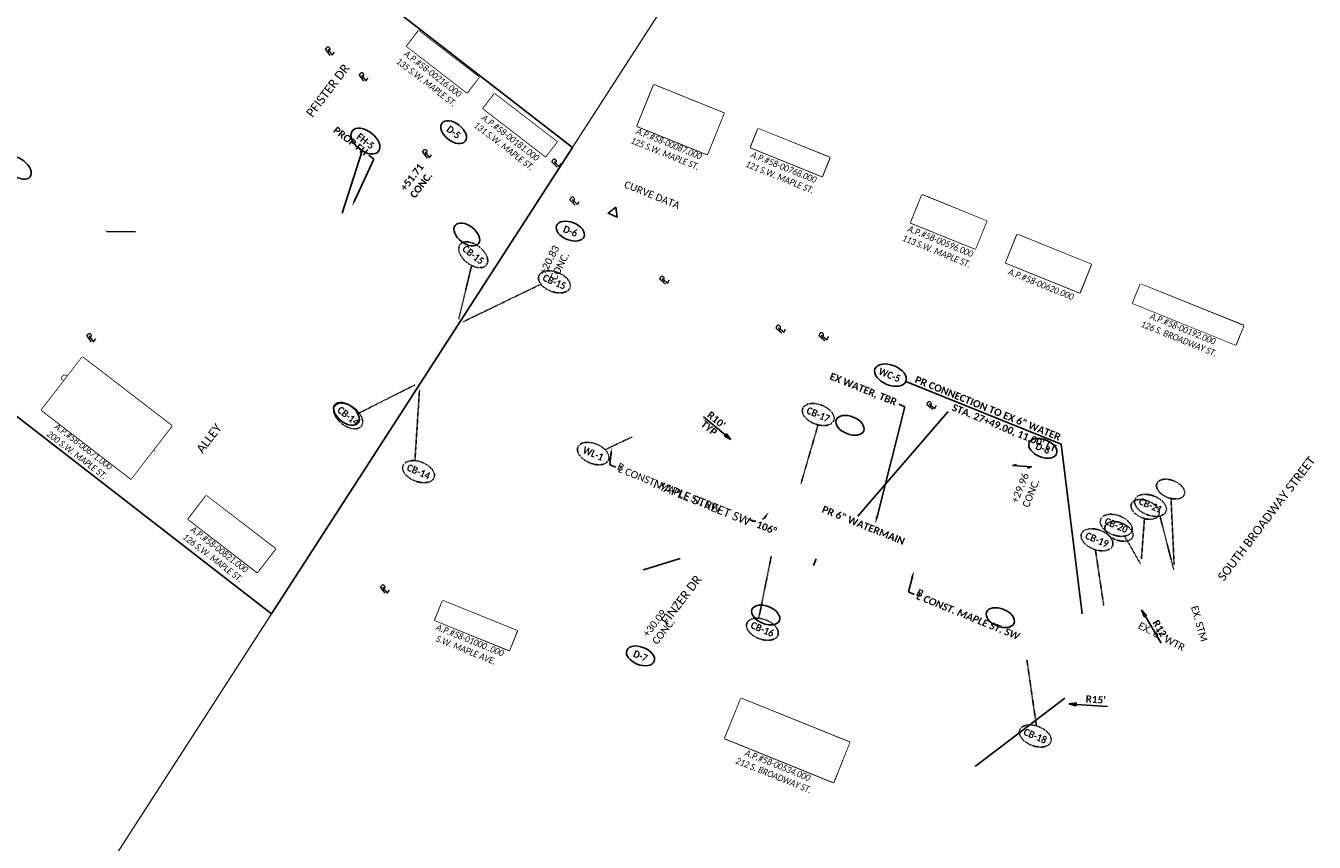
# Model space of a CAD drawing. Header units: feet. Extents: x 2204748 to 2209851, y 304262 to 307692.
# Tile 9 of 13: x 2206715 to 2207217, y 305519 to 305837. Entities that reach past the tile are written whole.
import ezdxf
from ezdxf import colors
from ezdxf.entities.mleader import LeaderData, LeaderLine
from ezdxf.math import Vec2, Vec3

# ---------------------------------------------------------------- set-up
doc = ezdxf.new("R2010")
doc.units = ezdxf.units.FT
doc.header["$MEASUREMENT"] = 0
doc.set_wipeout_variables(frame=1)
doc.header["$PDMODE"] = 3
doc.header["$PDSIZE"] = 5
doc.linetypes.add('2', pattern=[0.1, 0.06, -0.04])
doc.linetypes.add('setbackex', pattern=[1.4, 1.3, -0.1])
for name, color, linetype in [('0_Text+_Line_Mask', 9, 'Continuous'), ('DV_X_Owner_Labels', 7, 'setbackex'), ('DV_X_Text', 7, 'Continuous'), ('GE_P_CL_Text', 7, 'Continuous'), ('RW_X_Text', 7, 'Continuous'), ('SH_TextM', 7, 'Continuous'), ('UT_P_Water_Text', 7, 'Continuous'), ('UT_X_Water_Text', 7, 'Continuous')]:
    doc.layers.add(name, color=color, linetype=linetype)
doc.layers.add('SH_VPort', color=5, linetype='Continuous', plot=False)
doc.styles.add('Simplex Normal (0.14)', font='calibri.ttf', dxfattribs={"height": 0.14})
doc.styles.add('Slanted Normal (0.125) Font 31', font='calibrii.ttf', dxfattribs={"width": 0.9, "height": 0.125})
doc.styles.add('Slanted-Normal', font='calibriz.ttf', dxfattribs={"height": 0.14})
doc.styles.add('Slanted-Sub Title', font='calibriz.ttf', dxfattribs={"height": 0.17})
doc.styles.add('Straight Normal (0.14) Font 30', font='calibrib.ttf', dxfattribs={"height": 0.14})
doc.styles.add('Straight-Normal', font='calibrib.ttf', dxfattribs={"height": 0.14})
doc.dimstyles.new('Dec Straight 0', dxfattribs={"dimtxt": 0.14, "dimasz": 0.14, "dimexe": 0.07, "dimexo": 0.07, "dimgap": 0.05, "dimtad": 1, "dimdec": 0, "dimzin": 0, "dimdsep": 46, "dimtxsty": 'Straight Normal (0.14) Font 30', "dimcen": 0.07, "dimclrd": 9, "dimclre": 9, "dimclrt": 256, "dimadec": 0, "dimazin": 0, "dimtfac": 1, "dimtdec": 0, "dimtofl": 0, "dimtmove": 2, "dimatfit": 3, "dimfxl": 1, "dimtolj": 1, "dimtzin": 0, "dimlwd": 25, "dimlwe": 25, "dimarcsym": 0})
doc.dimstyles.new('Dec Straight 1', dxfattribs={"dimtxt": 0.14, "dimasz": 0.14, "dimexe": 0.07, "dimexo": 0.07, "dimgap": 0.05, "dimtad": 1, "dimdec": 1, "dimzin": 0, "dimdsep": 46, "dimtxsty": 'Straight Normal (0.14) Font 30', "dimblk": 'Dim1', "dimcen": 0, "dimclrd": 95, "dimclre": 95, "dimclrt": 256, "dimaunit": 1, "dimadec": 4, "dimazin": 0, "dimtfac": 1, "dimtdec": 1, "dimtofl": 0, "dimtmove": 0, "dimatfit": 3, "dimldrblk": 'Dim1', "dimfxl": 1, "dimtolj": 1, "dimtzin": 0, "dimlwd": 25, "dimlwe": 25, "dimarcsym": 0})

# ---------------------------------------------------------------- blocks, each defined once
blk = doc.blocks.new('PL')
at = {"layer": 'DV_X_Text', "char_height": 0.14, "attachment_point": 1, "style": 'Simplex Normal (0.14)'}
for s, insert, width in [('{\\Fsimplex|c0;\\Q15;P}', (-0.028, 0.106), 0.15221), ('{\\Fsimplex|c0;\\Q15;L}', (0.002, 0.072), 0.05119)]:
    blk.add_mtext(s, dxfattribs=dict(at, insert=insert, width=width))
blk = doc.blocks.new('Dim1')
h = blk.add_hatch(color=4)
h.dxf.hatch_style = 1
h.paths.add_polyline_path([(0, 0), (-1, -0.2), (-1, 0.2)])
at = {"color": 4}
blk.add_lwpolyline([(0, 0), (-1, -0.2), (-1, 0.2), (0, 0)], dxfattribs=at)
blk = doc.blocks.new('*D995')
at = {"layer": 'Defpoints', "color": 0, "transparency": 16777216}
for p in [(2207106.05, 305574.05), (2207121.01, 305572.97)]:
    blk.add_point(p, dxfattribs=at)
at = {"layer": 'SH_TextM', "color": 95, "lineweight": 25, "transparency": 16777216}
blk.add_line((2207135.99, 305571.89), (2207123.8, 305572.77), dxfattribs=at)
at = {"layer": 'SH_TextM', "color": 95, "lineweight": 25, "transparency": 16777216, "xscale": 2.8, "yscale": 2.8, "zscale": 2.8, "rotation": 175.8834313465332}
blk.add_blockref('Dim1', (2207121.01, 305572.97), dxfattribs=at)
at = {"layer": 'SH_TextM', "transparency": 16777216, "insert": (2207131.46, 305574.65), "char_height": 2.8, "attachment_point": 5, "rotation": 355.8834, "style": 'Straight Normal (0.14) Font 30'}
blk.add_mtext("\\A1;R15'", dxfattribs=at)
blk = doc.blocks.new('*D996')
at = {"layer": 'Defpoints', "color": 0, "transparency": 16777216}
for p in [(2207143.31, 305620.03), (2207149.34, 305609.65)]:
    blk.add_point(p, dxfattribs=at)
at = {"layer": 'SH_TextM', "color": 95, "lineweight": 25, "transparency": 16777216}
blk.add_line((2207156.89, 305596.67), (2207150.75, 305607.23), dxfattribs=at)
at = {"layer": 'SH_TextM', "color": 95, "lineweight": 25, "transparency": 16777216, "xscale": 2.8, "yscale": 2.8, "zscale": 2.8, "rotation": 120.168026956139}
blk.add_blockref('Dim1', (2207149.34, 305609.65), dxfattribs=at)
at = {"layer": 'SH_TextM', "transparency": 16777216, "insert": (2207156.62, 305601.96), "char_height": 2.8, "attachment_point": 5, "rotation": 300.168, "style": 'Straight Normal (0.14) Font 30'}
blk.add_mtext("\\A1;R12'", dxfattribs=at)
blk = doc.blocks.new('*D1007')
at = {"layer": 'Defpoints', "color": 0, "transparency": 16777216}
for p in [(2206960.75, 305665.16), (2206998.92, 305649.73), (2206998.62, 305644.1), (2206974.03, 305618.41), (2207168.31, 305581.23)]:
    blk.add_point(p, dxfattribs=at)
at = {"layer": 'SH_TextM', "color": 9, "lineweight": 25, "transparency": 16777216}
for start, end in [(260.2942, 271.6654), (299.8493, 309.2065)]:
    blk.add_arc((2206998.92, 305649.73), 5.63, start, end, dxfattribs=at)
at = {"layer": 'SH_TextM', "color": 9, "transparency": 16777216}
for points in [[(2207002.1, 305645.64), (2207002.85, 305645.08), (2207004.14, 305647.61)], [(2206997.78, 305643.75), (2206998.16, 305644.6), (2206995.41, 305645.32)]]:
    blk.add_solid(points, dxfattribs=at)
at = {"layer": 'SH_TextM', "transparency": 16777216, "insert": (2207003.31, 305641.56), "char_height": 2.8, "attachment_point": 5, "rotation": 337.98, "style": 'Straight Normal (0.14) Font 30'}
blk.add_mtext('\\A1;106%%D', dxfattribs=at)

msp = doc.modelspace()

# ---------------------------------------------------------------- linework, layer by layer
at = {"layer": '0_Text+_Line_Mask'}
for points in [[(2206867.8, 305835.08), (2206891.29, 305817), (2206886.65, 305810.97), (2206863.16, 305829.05)], [(2206959.41, 305814.04), (2206986.68, 305803.02), (2206980.17, 305786.92), (2206952.9, 305797.95)], [(2206897.35, 305810.56), (2206921.64, 305791.87), (2206917.22, 305786.12), (2206892.92, 305804.81)], [(2207000.06, 305796.97), (2207027.86, 305785.72), (2207024.89, 305778.38), (2206997.09, 305789.63)], [(2207063.84, 305771.18), (2207088.99, 305761.01), (2207084.58, 305750.13), (2207059.44, 305760.3)], [(2207100.92, 305755.77), (2207129.69, 305744.14), (2207125.22, 305733.08), (2207096.44, 305744.71)], [(2207148.89, 305736.48), (2207189, 305720.26), (2207185.96, 305712.74), (2207145.85, 305728.96)], [(2206736.83, 305708.04), (2206771.68, 305681.23), (2206755.78, 305660.57), (2206720.93, 305687.38)], [(2206785.1, 305654.02), (2206812, 305633.34), (2206804.96, 305624.19), (2206778.07, 305644.88)], [(2206877.2, 305613.15), (2206906.15, 305601.45), (2206903.06, 305593.79), (2206874.11, 305605.5)], [(2206993.35, 305575.1), (2207035.64, 305558), (2207029.33, 305542.4), (2206987.04, 305559.51)]]:
    msp.add_lwpolyline(points, close=True, dxfattribs=at)
at = {"layer": 'SH_TextM', "color": 95, "lineweight": 25}
for p, q in [((2206978.77, 305684.81), (2206989.43, 305675.9)), ((2207021.5, 305626.9), (2207022.55, 305629.49))]:
    msp.add_line(p, q, dxfattribs=at)
at = {"layer": 'SH_TextM'}
msp.add_lwpolyline([(2206944.62, 305766.43), (2206941.54, 305764.02), (2206945.16, 305762.55)], close=True, dxfattribs=at)
at = {"layer": 'SH_TextM', "linetype": '2'}
for points in [[(2207160.79, 305652.95), (2207161.99, 305627.22)], [(2207150.44, 305645.14), (2207149.25, 305629.23)]]:
    msp.add_lwpolyline(points, dxfattribs=at)
at = {"layer": 'SH_TextM'}
for centre, major_axis in [((2206881.41, 305795.62), (-4.56, 3.53)), ((2206711.9, 305781.75), (-4.56, 3.53)), ((2206886.54, 305755.75), (-4.56, 3.53)), ((2206926.87, 305757.07), (-5.35, 2.16)), ((2206839.72, 305685.9), (-4.56, 3.53)), ((2207035.78, 305681.43), (-5.35, 2.16)), ((2207110.86, 305672.5), (-5.35, 2.16)), ((2207002.96, 305607.58), (-5.35, 2.16)), ((2207094.33, 305606.55), (-5.35, 2.16)), ((2206954.18, 305591.65), (-5.35, 2.16))]:
    msp.add_ellipse(centre, major_axis=major_axis, ratio=0.596932, dxfattribs=at)
at = {"layer": 'SH_TextM', "linetype": '2'}
for centre in [(2207160.62, 305656.61), (2207150.7, 305648.69), (2207140.51, 305640.12)]:
    msp.add_ellipse(centre, major_axis=(-5.35, 2.16), ratio=0.596932, dxfattribs=at)
at = {"layer": 'SH_VPort', "elevation": -658.73}
msp.add_lwpolyline([(2206539.05, 306090.86), (2206927.67, 305789.63), (2206810.54, 305608.08), (2206407.18, 305920.73)], close=True, dxfattribs=at)
at = {"layer": 'SH_VPort', "color": 12, "const_width": 0.5}
msp.add_lwpolyline([(2206723.24, 305472.79), (2207028.37, 305945.71)], dxfattribs=at)
at = {"layer": 'UT_P_Water_Text'}
for points in [[(2206838.01, 305764.06), (2206845.85, 305788.29)], [(2207057.54, 305698.57), (2207118.04, 305674.1), (2207126.14, 305608.02)]]:
    msp.add_lwpolyline(points, dxfattribs=at)
at = {"layer": 'UT_P_Water_Text', "linetype": '2'}
for points in [[(2206883.41, 305722.8), (2206888.42, 305743.7)], [(2206885.23, 305721.81), (2206915.4, 305736.39)], [(2207016.7, 305658.8), (2207023.33, 305681.61)], [(2206950.95, 305676.93), (2206940.43, 305671.94)], [(2207156.47, 305646.14), (2207161.89, 305625.04)], [(2207142.72, 305638.29), (2207148.89, 305627.52)], [(2207131.34, 305632.99), (2207134.56, 305611.4)], [(2207108.36, 305564.38), (2207104.66, 305590.15)]]:
    msp.add_lwpolyline(points, dxfattribs=at)
at = {"layer": 'UT_P_Water_Text', "linetype": '2', "elevation": -1043.49}
for points in [[(2206844.63, 305686.24), (2206866.27, 305697.14)], [(2206866.34, 305667.68), (2206868.14, 305695.45)], [(2207000.24, 305606.3), (2207005.1, 305630.38)]]:
    msp.add_lwpolyline(points, dxfattribs=at)
at = {"layer": 'UT_P_Water_Text'}
for centre, major_axis in [((2206847.09, 305792.13), (-5.13, 3.98)), ((2207051.52, 305701), (6.02, -2.43))]:
    msp.add_ellipse(centre, major_axis=major_axis, ratio=0.596932, dxfattribs=at)
at = {"layer": 'UT_P_Water_Text', "linetype": '2'}
for centre, major_axis in [((2206889.05, 305747.86), (-5.13, 3.98)), ((2206920.66, 305737.31), (-6.05, 2.34)), ((2206840.36, 305685.08, -1043.49), (-5.13, 3.98)), ((2207023.4, 305685.64), (-6.05, 2.34)), ((2206935.78, 305670.45), (-5.97, 2.54)), ((2206867.76, 305663.4, -1043.49), (-6.05, 2.34)), ((2207152.79, 305650.27), (-6.05, 2.34)), ((2207139.44, 305642.5), (-6.05, 2.34)), ((2207131.96, 305636.87), (-6.05, 2.34)), ((2207001.66, 305602.02, -1043.49), (-6.05, 2.34)), ((2207107.91, 305560.45), (-6.05, 2.34))]:
    msp.add_ellipse(centre, major_axis=major_axis, ratio=0.596932, dxfattribs=at)
at = {"layer": 'UT_X_Water_Text'}
for p, q in [((2207100.57, 305666.22), (2207098.99, 305665.76)), ((2207098.99, 305665.76), (2207106.47, 305665.24)), ((2207106.47, 305665.24), (2207104.9, 305664.78))]:
    msp.add_line(p, q, dxfattribs=at)

# ---------------------------------------------------------------- block references
at = {"layer": 'DV_X_Text'}
for p, xscale, yscale, zscale, rotation in [((2206832.78, 305826.01), 20.00000000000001, 20.00000000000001, 20.00000000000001, 52.27134078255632), ((2206845.87, 305815.96), 20.00000000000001, 20.00000000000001, 20.00000000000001, 52.27134078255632), ((2206870.58, 305786.03), 20.00000000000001, 20.00000000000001, 20.00000000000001, 52.27134078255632), ((2206921.13, 305782.38), 20, 20, 20, 59.87951138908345), ((2206928.21, 305767.6), 20, 20, 20, 60.58142112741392), ((2206963.33, 305736.83), 20, 20, 20, 66.13424475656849), ((2207008.67, 305717.84), 20, 20, 20, 66.18077325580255), ((2207025.39, 305714.87), 20, 20, 20, 66.1807732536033), ((2206739.81, 305714.39), 20, 20, 20, 52.45389150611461), ((2207067.39, 305688.04), 20, 20, 20, 66.25422224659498), ((2206854.11, 305616.53), 20, 20, 20, 51.63157223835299)]:
    msp.add_blockref('PL', p, dxfattribs=dict(at, xscale=xscale, yscale=yscale, zscale=zscale, rotation=rotation))
at = {"layer": 'SH_TextM', "color": 95, "lineweight": 25, "xscale": 2.8, "yscale": 2.8, "zscale": 2.8, "rotation": 320.1218834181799}
msp.add_blockref('Dim1', (2206989.43, 305675.9), dxfattribs=at)

# ---------------------------------------------------------------- texts
at = {"layer": 'DV_X_Owner_Labels', "char_height": 2.5, "attachment_point": 2, "style": 'Slanted Normal (0.125) Font 31'}
for s, insert, width, rotation in [('STEVEN W. KEIM\\PO.R. 1564, PG. 546\\PA.P.#58-00216.000\\P135 S.W. MAPLE ST.', (2206879.17, 305825.94), 97.223, 322.431), ('ANTHONY R. MILLER\\PO.R. 1618, PG. 5397\\PA.P.#58-00181.000\\P131 S.W. MAPLE ST.', (2206909.42, 305801.06), 97.223, 322.431), ('BENJAMIN A.\\P& KARALYSSA\\PMILLER\\PO.R. 1562, PG. 392\\PA.P.#58-00087.000\\P125 S.W. MAPLE ST.', (2206972.02, 305807.73), 97.223, 337.983), ('CASEY J. MILLER\\PO.R. 1162, PG. 1512\\PA.P.#58-00768.000\\P121 S.W. MAPLE ST.', (2207013.59, 305790.85), 97.223, 337.983), ('ROBERT L. ENGEL\\PCYNTHIA K. ENGEL\\PD.V. 736, PG. 267\\PA.P.#58-00596.000\\P113 S.W. MAPLE ST.', (2207076.19, 305765.88), 97.223, 337.983), ('THE VILLAGE\\POF SUGARCREEK\\PO.R. 1470, PG. 1112\\PA.P.#58-00620.000', (2207115.32, 305749.13), 97.223, 337.983), ('THE VILLAGE OF SUGARCREEK\\PO.R. 1471, PG. 1134\\PA.P.#58-00192.000\\P126 S. BROADWAY ST.', (2207169.01, 305727.94), 97.223, 337.983), ('GLORIA J. SUNDHEIMER & DONNA D. MORGAN, CO-TRUSTEES OF THE ARLENE M. SIGRIST FAMILY IRREVOCABLE TRUST\\PO.R. 1514, PG. 1374\\PA.P.#58-00671.000\\P200 S.W. MAPLE ST.', (2206753.28, 305694.02), 46.8939, 322.431), ('BRIAN C. GIBSON\\PO.R. 1640, PG. 1852\\PA.P.#58-00821.000\\P126 S.W. MAPLE ST.', (2206796.05, 305640.71), 97.223, 322.431), ('RENO G. STEVANUS\\PO.R. 1630, PG. 4137\\PA.P.#58-01000..000\\PS.W. MAPLE AVE.', (2206891.39, 305606.67), 97.223, 337.983), ('ARLENE L. RAY, TRUST. OF THE\\PRAY FAMILY SURVIVING SPOUSE TRUST\\PO.R. 1577, PG. 2193\\PA.P.#58-00534.000\\P212 S. BROADWAY ST.', (2207014.33, 305565.63), 46.1793, 337.983)]:
    msp.add_mtext(s, dxfattribs=dict(at, insert=insert, width=width, rotation=rotation))
at = {"layer": 'GE_P_CL_Text', "insert": (2207062.42, 305617.88), "char_height": 2.8, "attachment_point": 1, "rotation": 337.98, "style": 'Straight-Normal'}
msp.add_mtext('{\\fCalibri|b1|i1|c0|p34;B}', dxfattribs=at)
at = {"layer": 'RW_X_Text', "style": 'Slanted-Sub Title'}
for s, rotation, p in [('PFISTER DR', 52.7517, (2206826.41, 305801.13)), ('ALLEY', 52.7517, (2206783.66, 305670.26)), ('SOUTH BROADWAY STREET', 52.7517, (2207181.36, 305620.54)), ('MAPLE STREET SW', 337.9834, (2206958.77, 305657.37)), ('FINZER DR', 52.7517, (2206964.64, 305603.51))]:
    msp.add_text(s, height=3.4, rotation=rotation, dxfattribs=at).set_placement(p)
at = {"layer": 'SH_TextM', "char_height": 2.8}
for s, insert, width, attachment_point, rotation, style in [('{\\W0.9;D-5}', (2206881.41, 305795.62), 13.0687, 5, 322.431, 'Straight-Normal'), ('{\\fCalibri|b1|i0|c0|p46;+51.71\\PCONC.}', (2206860.43, 305774.17), 15.4271, 1, 52.431, 'Slanted-Normal'), ('CURVE DATA', (2206948.6, 305776.78, -610.86), 27.8943, 1, 337.983, 'Slanted-Normal'), ('{\\W0.9;D-6}', (2206926.87, 305757.07), 13.0687, 5, 337.98, 'Straight-Normal'), ('+20.83\\PCONC.', (2206914.68, 305741.08, -610.86), 17.8413, 1, 62.8116, 'Slanted-Normal'), ('{\\W0.9;D-8}', (2207110.86, 305672.5), 13.0687, 5, 337.98, 'Straight-Normal'), ('B', (2206945.93, 305666.96), 2.8, 1, 337.983, 'Slanted-Normal'), ('+29.96\\PCONC.', (2207098.43, 305651.98, -610.86), 12.8613, 1, 67.983, 'Slanted-Normal'), ('+30.09\\PCONC.', (2206954.81, 305600.49, -610.86), 12.8613, 1, 51.6316, 'Slanted-Normal'), ('{\\W0.9;D-7}', (2206954.18, 305591.65), 13.0687, 5, 337.98, 'Straight-Normal')]:
    msp.add_mtext(s, dxfattribs=dict(at, insert=insert, width=width, attachment_point=attachment_point, rotation=rotation, style=style))
at = {"layer": 'SH_TextM', "char_height": 2.8, "attachment_point": 5, "rotation": 320.1219, "style": 'Straight Normal (0.14) Font 30'}
for s, insert in [('\\A1;TYP', (2206980.9, 305680.37)), ("\\A1;R10'", (2206983.74, 305683.58))]:
    msp.add_mtext(s, dxfattribs=dict(at, insert=insert))
at = {"layer": 'UT_P_Water_Text', "char_height": 2.8, "style": 'Straight-Normal'}
for s, insert, width, attachment_point, rotation in [('{\\W0.9;FH-5}', (2206847.09, 305792.13), 13.0687, 5, 322.2559), ('{\\W0.9;CB-15}', (2206889.05, 305747.86), 13.0687, 5, 322.2559), ('{\\W0.9;CB-15}', (2206920.66, 305737.31), 13.0687, 5, 337), ('{\\W0.9;WC-5}', (2207051.17, 305701.04), 13.0687, 5, 337.98), ('PR CONNECTION TO EX 6" WATER\\PSTA. 27+49.00, 11.00\' LT', (2207116.66, 305674.26), 68.1596, 6, 337.98), ('{\\W0.9;CB-14}', (2206840.36, 305685.08, -1043.49), 13.0687, 5, 322.2559), ('{\\W0.9;CB-17}', (2207023.4, 305685.64), 13.0687, 5, 337), ('{\\W0.9;WL-1}', (2206935.78, 305670.45), 13.0687, 5, 336.9933), ('{\\W0.9;CB-14}', (2206867.76, 305663.4, -1043.49), 13.0687, 5, 337), ('{\\W0.9;CB-21}', (2207152.79, 305650.27), 13.0687, 5, 337), ('{\\W0.9;CB-20}', (2207139.44, 305642.5), 13.0687, 5, 337), ('{\\W0.9;CB-19}', (2207131.96, 305636.87), 13.0687, 5, 337), ('{\\W0.9;CB-16}', (2207001.66, 305602.02, -1043.49), 13.0687, 5, 337), ('{\\W0.9;CB-18}', (2207107.91, 305560.45), 13.0687, 5, 337)]:
    msp.add_mtext(s, dxfattribs=dict(at, insert=insert, width=width, attachment_point=attachment_point, rotation=rotation))
at = {"layer": 'UT_P_Water_Text', "char_height": 2.8, "attachment_point": 1, "style": 'Straight Normal (0.14) Font 30'}
for s, insert, rotation in [('PR 6" WATERMAIN', (2207025.61, 305650.28), 337.983), ('{\\fCalibri|b0|i0|c0|p34;EX. STM}', (2207171.23, 305611.48, -610.86), 285.5034), ('{\\fCalibri|b0|i0|c0|p34;EX. 6" WTR}', (2207148.95, 305605, -610.86), 332.693)]:
    msp.add_mtext(s, dxfattribs=dict(at, insert=insert, rotation=rotation))

# ---------------------------------------------------------------- dimensions: what is measured, and where the dimension line sits
at = {"layer": 'SH_TextM'}
dim = msp.add_angular_dim_2l(base=(2206998.62, 305644.1), line1=((2206974.03, 305618.41), (2206998.92, 305649.73)), line2=((2206960.75, 305665.16), (2207168.31, 305581.23)), text='106%%D', dimstyle='Dec Straight 0', override={"dimscale": 0, "dimpost": "'"}, dxfattribs=at)
dim.commit()
dim.dimension.update_dxf_attribs({"geometry": '*D1007', "text_midpoint": (2207003.31, 305641.56), "dimtype": 162, "text_rotation": 337.98})
for center, mpoint, text, picture, middle in [((2207143.31, 305620.03), (2207149.34, 305609.65), "R12'", '*D996', (2207156.62, 305601.96)), ((2207106.05, 305574.05), (2207121.01, 305572.97), "R15'", '*D995', (2207131.46, 305574.65))]:
    dim = msp.add_radius_dim(center=center, mpoint=mpoint, text=text, dimstyle='Dec Straight 1', override={"dimpost": "'"}, dxfattribs=at)
    dim.commit()
    dim.dimension.update_dxf_attribs({"geometry": picture, "text_midpoint": middle})

# ---------------------------------------------------------------- leaders
at = {"layer": 'GE_P_CL_Text'}
ml = msp.add_multileader_mtext('Standard', dxfattribs=at)
ml.set_content('{\\fCalibri|b1|i1|c0|p34;L CONST. MAPLE ST. SW}', color=256, style='Straight Normal (0.14) Font 30')
ml.set_leader_properties(color=256, linetype='Continuous', lineweight=-1)
ml.build(insert=Vec2(0, 0))
ml.multileader.update_dxf_attribs({"text_right_attachment_type": 3, "dogleg_length": 0.125, "arrow_head_size": 2.8, "scale": 20})
ctx = ml.context
ctx.base_point, ctx.scale, ctx.char_height, ctx.arrow_head_size, ctx.landing_gap_size, ctx.plane_origin, ctx.plane_x_axis, ctx.plane_y_axis = Vec3(2207060.8, 305615.6), 20, 2.8, 2.8, 1.2, Vec3(2207060.65, 305624.76), Vec3(0.927053, -0.37493), Vec3(0.37493, 0.927053)
ctx.right_attachment = 3
notes = []
notes.append((ctx, [(1, (1, 1, 0), (2207058.49, 305616.54), (0.927053, -0.37493), 2.5, [(0, [(2207060.65, 305624.76)], 0, [])])]))
ctx.mtext.insert, ctx.mtext.text_direction, ctx.mtext.rotation, ctx.mtext.flow_direction = Vec3(2207062.45, 305616.47), Vec3(0.927053, -0.37493), 5.898864, 5
at = {"layer": 'SH_TextM'}
ml = msp.add_multileader_mtext('Standard', dxfattribs=at)
ml.set_content('PROP FH', color=256, style='Straight Normal (0.14) Font 30')
ml.set_leader_properties(color=256, linetype='Continuous', lineweight=-1)
ml.build(insert=Vec2(0, 0))
ml.multileader.update_dxf_attribs({"text_right_attachment_type": 3, "dogleg_length": 0.125, "arrow_head_size": 2.8, "scale": 20})
ctx = ml.context
ctx.base_point, ctx.scale, ctx.char_height, ctx.arrow_head_size, ctx.landing_gap_size, ctx.plane_origin, ctx.plane_x_axis, ctx.plane_y_axis = Vec3(2206834.37, 305797.48), 20, 2.8, 2.8, 1.2, Vec3(2206841.89, 305766.89), Vec3(0.79262, -0.609716), Vec3(0.609716, 0.79262)
ctx.right_attachment, ctx.text_align_type = 3, 2
notes.append((ctx, [(1, (1, 1, 0), (2206850.4, 305785.1), (-0.79262, 0.609716), 2.5, [(0, [(2206841.89, 305766.89)], 0, [])])]))
ctx.mtext.insert, ctx.mtext.text_direction, ctx.mtext.rotation, ctx.mtext.alignment, ctx.mtext.flow_direction = Vec3(2206848.36, 305788.51), Vec3(0.79262, -0.609716), 5.627483, 3, 5
ml = msp.add_multileader_mtext('Standard', dxfattribs=at)
ml.set_content('CONST. LIMITS', color=256, style='Straight Normal (0.14) Font 30')
ml.set_leader_properties(color=256, linetype='Continuous', lineweight=-1)
ml.build(insert=Vec2(0, 0))
ml.multileader.update_dxf_attribs({"text_right_attachment_type": 3, "dogleg_length": 0.125, "arrow_head_size": 0.14})
ctx = ml.context
ctx.base_point, ctx.char_height, ctx.arrow_head_size, ctx.landing_gap_size, ctx.plane_origin, ctx.plane_x_axis, ctx.plane_y_axis = Vec3(2206745.11, 305757.94, -658.73), 0.14, 0.14, 0.06, Vec3(2206757.67, 305756.78, -658.73), Vec3(0.790369, -0.612631), Vec3(0.612631, 0.790369)
ctx.right_attachment, ctx.text_align_type = 3, 2
notes.append((ctx, [(0, (1, 1, 0), (2206746.36, 305756.97, -658.73), (-0.790369, 0.612631), 0.125, [(0, [(2206757.67, 305756.78, -658.73)], 0, [])])]))
ctx.mtext.insert, ctx.mtext.text_direction, ctx.mtext.rotation, ctx.mtext.alignment, ctx.mtext.flow_direction = Vec3(2206746.25, 305757.14, -658.73), Vec3(0.790369, -0.612631), 5.6238, 3, 5
ml = msp.add_multileader_mtext('Standard', dxfattribs=at)
ml.set_content('EX WTR, TBR', color=256, style='Straight Normal (0.14) Font 30')
ml.set_leader_properties(color=256, linetype='Continuous', lineweight=-1)
ml.build(insert=Vec2(0, 0))
ml.multileader.update_dxf_attribs({"text_right_attachment_type": 3, "dogleg_length": 0.125, "arrow_head_size": 0.14})
ctx = ml.context
ctx.base_point, ctx.char_height, ctx.arrow_head_size, ctx.landing_gap_size, ctx.plane_origin, ctx.plane_x_axis, ctx.plane_y_axis = Vec3(2207073.98, 305686.69, -610.86), 0.14, 0.14, 0.06, Vec3(2207038.75, 305645.91, -610.86), Vec3(0.927073, -0.374882), Vec3(0.374882, 0.927073)
ctx.right_attachment = 3
notes.append((ctx, [(0, (1, 1, 0), (2207073.86, 305686.74, -610.86), (0.927073, -0.374882), 0.125, [(0, [(2207038.75, 305645.91, -610.86)], 0, [])])]))
ctx.mtext.insert, ctx.mtext.text_direction, ctx.mtext.rotation, ctx.mtext.flow_direction = Vec3(2207074.07, 305686.75, -610.86), Vec3(0.927073, -0.374882), 5.898916, 5
ml = msp.add_multileader_mtext('Standard', dxfattribs=at)
ml.set_content('L CONST. MAPLE ST. SW', color=256, style='Slanted-Normal')
ml.set_leader_properties(color=256, linetype='Continuous', lineweight=-1)
ml.build(insert=Vec2(0, 0))
ml.multileader.update_dxf_attribs({"text_right_attachment_type": 3, "dogleg_length": 0.125, "arrow_head_size": 2.8, "scale": 20})
ctx = ml.context
ctx.base_point, ctx.scale, ctx.char_height, ctx.arrow_head_size, ctx.landing_gap_size, ctx.plane_origin, ctx.plane_x_axis, ctx.plane_y_axis = Vec3(2206944.61, 305665.11), 20, 2.8, 2.8, 1.2, Vec3(2206946.07, 305673.13), Vec3(0.927073, -0.374882), Vec3(0.374882, 0.927073)
ctx.right_attachment = 3
notes.append((ctx, [(0, (1, 1, 0), (2206942.29, 305666.05), (0.927073, -0.374882), 2.5, [(0, [(2206942.94, 305672.74)], 0, [])])]))
ctx.mtext.insert, ctx.mtext.text_direction, ctx.mtext.rotation, ctx.mtext.flow_direction = Vec3(2206946.26, 305665.98), Vec3(0.927073, -0.374882), 5.898916, 5
ml = msp.add_multileader_mtext('Standard', dxfattribs=at)
ml.set_content('CONST. LIMITS', color=256, style='Straight Normal (0.14) Font 30')
ml.set_leader_properties(color=256, linetype='Continuous', lineweight=-1)
ml.build(insert=Vec2(0, 0))
ml.multileader.update_dxf_attribs({"text_right_attachment_type": 3, "dogleg_length": 0.125, "arrow_head_size": 0.14})
ctx = ml.context
ctx.base_point, ctx.char_height, ctx.arrow_head_size, ctx.landing_gap_size, ctx.plane_origin, ctx.plane_x_axis, ctx.plane_y_axis = Vec3(2206953.87, 305625.82, -610.86), 0.14, 0.14, 0.06, Vec3(2206969.79, 305629.6, -610.86), Vec3(0.927073, -0.374882), Vec3(0.374882, 0.927073)
ctx.right_attachment, ctx.text_align_type = 3, 2
notes.append((ctx, [(0, (1, 1, 0), (2206955.34, 305625.23, -610.86), (-0.927073, 0.374882), 0.125, [(0, [(2206969.79, 305629.6, -610.86)], 0, [])])]))
ctx.mtext.insert, ctx.mtext.text_direction, ctx.mtext.rotation, ctx.mtext.alignment, ctx.mtext.flow_direction = Vec3(2206955.19, 305625.36, -610.86), Vec3(0.927073, -0.374882), 5.898916, 3, 5
ml = msp.add_multileader_mtext('Standard', dxfattribs=at)
ml.set_content('EX POLE, TRL', color=256, style='Straight Normal (0.14) Font 30')
ml.set_leader_properties(color=256, linetype='Continuous', lineweight=-1)
ml.build(insert=Vec2(0, 0))
ml.multileader.update_dxf_attribs({"text_right_attachment_type": 3, "dogleg_length": 0.125, "arrow_head_size": 0.14})
ctx = ml.context
ctx.base_point, ctx.char_height, ctx.arrow_head_size, ctx.landing_gap_size, ctx.plane_origin, ctx.plane_x_axis, ctx.plane_y_axis = Vec3(2207083.35, 305549.3, -610.86), 0.14, 0.14, 0.06, Vec3(2207119.53, 305575.26, -610.86), Vec3(0.927073, -0.374882), Vec3(0.374882, 0.927073)
ctx.right_attachment, ctx.text_align_type = 3, 2
notes.append((ctx, [(1, (1, 1, 0), (2207084.66, 305548.77, -610.86), (-0.927073, 0.374882), 0.125, [(0, [(2207119.53, 305575.26, -610.86)], 0, [])])]))
ctx.mtext.insert, ctx.mtext.text_direction, ctx.mtext.rotation, ctx.mtext.alignment, ctx.mtext.flow_direction = Vec3(2207084.52, 305548.92, -610.86), Vec3(0.927073, -0.374882), 5.898916, 3, 5
at = {"layer": 'UT_P_Water_Text'}
ml = msp.add_multileader_mtext('Standard', dxfattribs=at)
ml.set_content('EX WATER, TBR', color=256, style='Straight Normal (0.14) Font 30')
ml.set_leader_properties(color=256, lineweight=-1)
ml.build(insert=Vec2(0, 0))
ml.multileader.update_dxf_attribs({"text_right_attachment_type": 3, "dogleg_length": 0.125, "arrow_head_size": 2.8, "scale": 20})
ctx = ml.context
ctx.base_point, ctx.scale, ctx.char_height, ctx.arrow_head_size, ctx.landing_gap_size, ctx.plane_origin, ctx.plane_x_axis, ctx.plane_y_axis = Vec3(2207026.71, 305701), 20, 2.8, 2.8, 1.2, Vec3(2207081.25, 305646.65), Vec3(0.927053, -0.37493), Vec3(0.37493, 0.927053)
ctx.right_attachment, ctx.text_align_type = 3, 2
notes.append((ctx, [(0, (1, 1, 0), (2207057.14, 305688.69), (-0.927053, 0.37493), 2.5, [(0, [(2207045.61, 305643.11)], 0, [])])]))
ctx.mtext.insert, ctx.mtext.text_direction, ctx.mtext.rotation, ctx.mtext.alignment, ctx.mtext.flow_direction = Vec3(2207054.35, 305691.66), Vec3(0.927053, -0.37493), 5.898864, 3, 5
for ctx, leaders in notes:
    for number, flags, end, landing, length, lines in leaders:
        leader = LeaderData()
        leader.index, (leader.has_last_leader_line, leader.has_dogleg_vector, leader.attachment_direction) = number, flags
        leader.last_leader_point, leader.dogleg_vector, leader.dogleg_length = Vec3(end), Vec3(landing), length
        for number, points, colour, breaks in lines:
            line = LeaderLine()
            line.index, line.vertices, line.color, line.breaks = number, Vec3.list(points), colors.encode_raw_color(colour), breaks
            leader.lines.append(line)
        ctx.leaders.append(leader)

# ---------------------------------------------------------------- next in the draw order: wipeouts: each hides what was drawn before it
for points in [[(2206867.8, 305835.08), (2206891.29, 305817), (2206886.65, 305810.97), (2206863.16, 305829.05)], [(2206959.41, 305814.04), (2206986.68, 305803.02), (2206980.17, 305786.92), (2206952.9, 305797.95)], [(2207000.06, 305796.97), (2207027.86, 305785.72), (2207024.89, 305778.38), (2206997.09, 305789.63)], [(2207063.84, 305771.18), (2207088.99, 305761.01), (2207084.58, 305750.13), (2207059.44, 305760.3)], [(2207100.92, 305755.77), (2207129.69, 305744.14), (2207125.22, 305733.08), (2207096.44, 305744.71)], [(2207148.89, 305736.48), (2207189, 305720.26), (2207185.96, 305712.74), (2207145.85, 305728.96)], [(2206736.83, 305708.04), (2206771.68, 305681.23), (2206755.78, 305660.57), (2206720.93, 305687.38)], [(2206785.1, 305654.02), (2206812, 305633.34), (2206804.96, 305624.19), (2206778.07, 305644.88)], [(2206877.2, 305613.15), (2206906.15, 305601.45), (2206903.06, 305593.79), (2206874.11, 305605.5)], [(2206993.35, 305575.1), (2207035.64, 305558), (2207029.33, 305542.4), (2206987.04, 305559.51)]]:
    msp.add_wipeout(points).dxf.layer = '0_Text+_Line_Mask'

# ---------------------------------------------------------------- next in the draw order: wipeouts: each hides what was drawn before it
msp.add_wipeout([(2206897.35, 305810.56), (2206921.64, 305791.87), (2206917.22, 305786.12), (2206892.92, 305804.81)]).dxf.layer = '0_Text+_Line_Mask'

doc.saveas('drawing.dxf')
